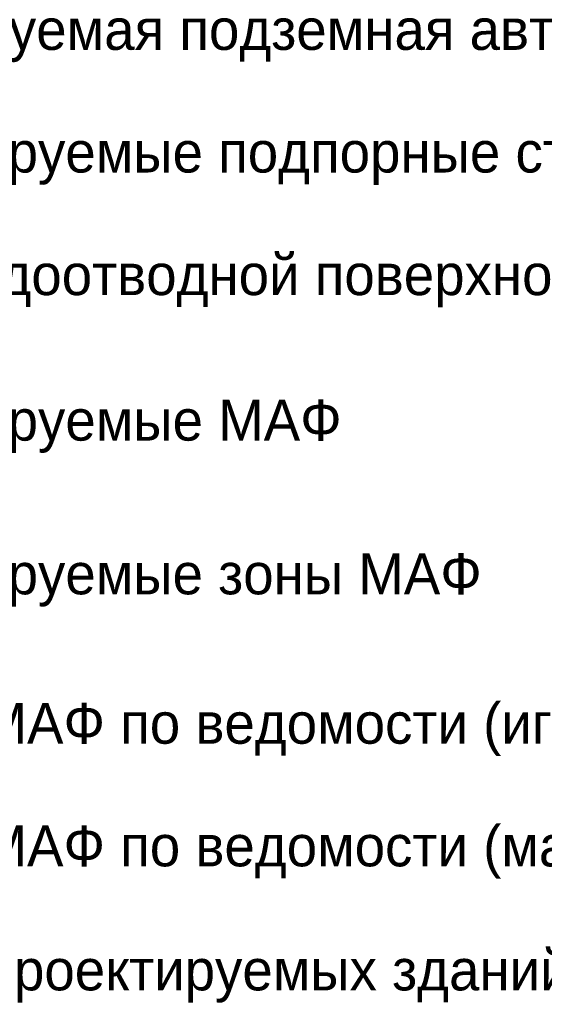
# Model space of a CAD drawing. Header units: millimetres. Extents: x 4385 to 11928, y 17253 to 36963.
# Tile 240 of 256: x 7708 to 7728, y 18754 to 18790. Entities that reach past the tile are written whole.
import ezdxf

# ---------------------------------------------------------------- set-up
doc = ezdxf.new("R2010")
doc.units = ezdxf.units.MM
doc.layers.add('БЛАГО_Ботаническая_Р$0$ГП_рамка', color=7, linetype='Continuous', lineweight=18, true_color=0x000000)
doc.styles.add('БЛАГО_Ботаническая_Р$0$GENERATED_STYLE_1', font='GOTHIC.TTF')

# ---------------------------------------------------------------- blocks, each defined once
blk = doc.blocks.new('*U1064')
at = {"layer": 'БЛАГО_Ботаническая_Р$0$ГП_рамка', "char_height": 1.5, "attachment_point": 4, "style": 'БЛАГО_Ботаническая_Р$0$GENERATED_STYLE_1'}
for s, insert, width in [('- проектируемая подземная автостоянка', (7698.246, 18789.553), 53.9889), ('- проектируемые подпорные стены', (7699.315, 18785.053), 56.95118), ('- лоток водоотводной поверхностный', (7698.428, 18780.553), 56.95118), ('- проектируемые МАФ', (7699.315, 18775.214), 56.95118), ('- проектируемые зоны МАФ', (7699.315, 18769.573), 56.95118), ('- номер МАФ по ведомости (игровое оборудование)', (7699.315, 18764.09), 56.95118), ('- номер МАФ по ведомости (малые архит. элементы)', (7699.315, 18759.59), 56.95118), ('- номер проектируемых зданий, сооружений', (7699.421, 18755.038), 53.9889)]:
    blk.add_mtext(s, dxfattribs=dict(at, insert=insert, width=width))

msp = doc.modelspace()

# ---------------------------------------------------------------- block references
msp.add_blockref('*U1064', (0, 0))

doc.saveas('drawing.dxf')
